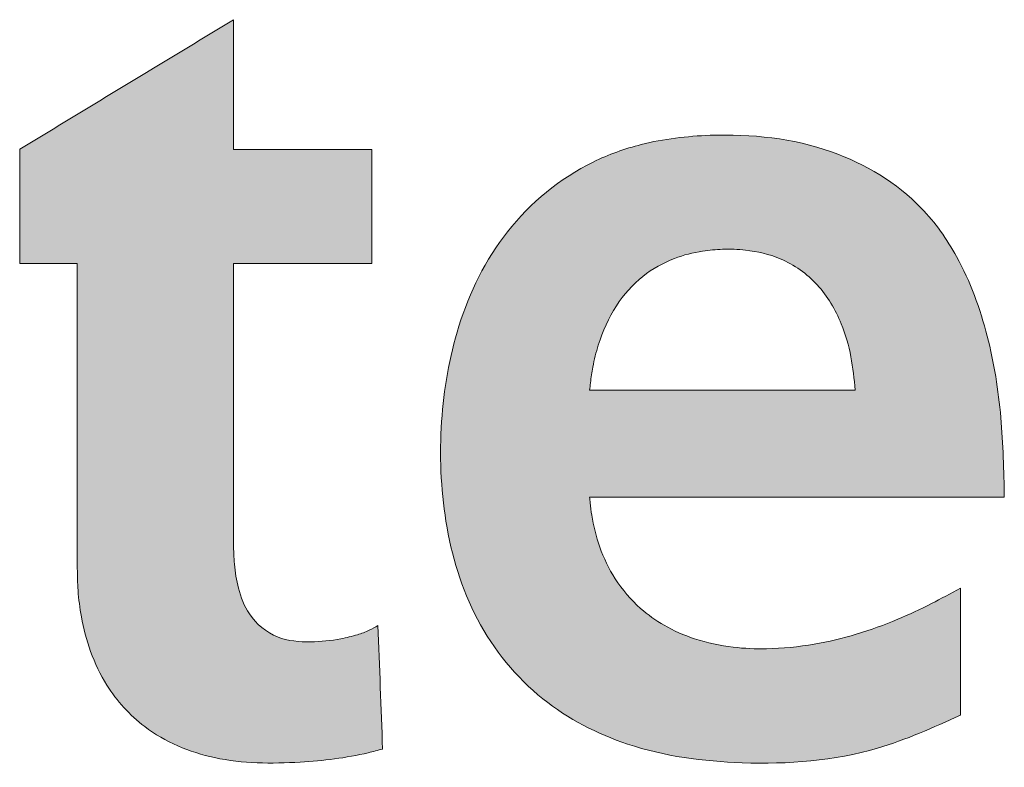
# Model space of a CAD drawing. Header units: millimetres. Extents: x 0 to 594, y 0 to 424.
# Tile 8 of 13: x 434 to 445, y 15 to 23. Entities that reach past the tile are written whole.
import ezdxf

# ---------------------------------------------------------------- set-up
doc = ezdxf.new("R2010")
doc.units = ezdxf.units.MM
doc.header["$LTSCALE"] = 0.25

# ---------------------------------------------------------------- blocks, each defined once
blk = doc.blocks.new('LOGO_sombreado')
at = {"linetype": 'Continuous'}
h = blk.add_hatch(color=7, dxfattribs=at)
edge = h.paths.add_edge_path(flags=0)
edge.add_line((30.337, 13.518), (30.337, 12.286))
edge.add_line((30.337, 12.286), (30.959, 12.286))
edge.add_line((30.959, 12.286), (30.959, 8.991))
edge.add_spline(control_points=[(30.959, 8.991), (30.96, 8.912), (30.964, 8.737), (31.002, 8.435), (31.093, 8.085), (31.294, 7.662), (31.714, 7.197), (32.466, 6.883), (33.306, 6.88), (33.914, 6.949), (34.205, 7.027), (34.256, 7.041)], knot_values=[1, 1, 1, 1, 1.051786, 1.114942, 1.199039, 1.287641, 1.419841, 1.600257, 1.8029, 1.96483, 2, 2, 2, 2], weights=[1, 1, 1, 1, 1, 1, 1, 1, 1, 1, 1, 1], degree=3, periodic=0)
edge.add_line((34.256, 7.041), (34.206, 8.375))
edge.add_spline(control_points=[(34.206, 8.375), (34.175, 8.357), (34.105, 8.316), (33.97, 8.268), (33.759, 8.217), (33.47, 8.188), (33.1, 8.217), (32.808, 8.46), (32.694, 8.764), (32.652, 9.022), (32.648, 9.183), (32.646, 9.255)], knot_values=[3, 3, 3, 3, 3.046639, 3.106422, 3.186605, 3.329255, 3.487089, 3.658935, 3.789624, 3.905168, 4, 4, 4, 4], weights=[1, 1, 1, 1, 1, 1, 1, 1, 1, 1, 1, 1], degree=3, periodic=0)
edge.add_line((32.646, 9.255), (32.646, 12.286))
edge.add_line((32.646, 12.286), (34.141, 12.286))
edge.add_line((34.141, 12.286), (34.141, 13.516))
edge.add_line((34.141, 13.516), (32.646, 13.516))
edge.add_line((32.646, 13.516), (32.646, 14.917))
edge.add_line((32.646, 14.917), (30.337, 13.518))
h = blk.add_hatch(color=7, dxfattribs=at)
edge = h.paths.add_edge_path(flags=0)
edge.add_spline(control_points=[(40.97, 9.759), (40.964, 10.047), (40.951, 10.631), (40.811, 11.515), (40.53, 12.294), (40.001, 13.041), (39.073, 13.598), (37.982, 13.711), (37.108, 13.609), (36.32, 13.326), (35.544, 12.69), (35.039, 11.652), (34.857, 10.569), (34.896, 9.483), (35.214, 8.409), (35.921, 7.539), (36.954, 7.007), (38.209, 6.843), (39.459, 6.936), (40.201, 7.273), (40.495, 7.406)], knot_values=[2, 2, 2, 2, 2.046636, 2.094673, 2.144469, 2.179489, 2.241297, 2.312824, 2.353394, 2.38323, 2.447727, 2.509726, 2.566319, 2.624545, 2.684606, 2.744772, 2.800798, 2.868547, 2.948019, 3, 3, 3, 3], weights=[1, 1, 1, 1, 1, 1, 1, 1, 1, 1, 1, 1, 1, 1, 1, 1, 1, 1, 1, 1, 1], degree=3, periodic=0)
edge.add_line((40.495, 7.406), (40.495, 8.777))
edge.add_spline(control_points=[(40.495, 8.777), (40.391, 8.721), (40.17, 8.6), (39.798, 8.427), (39.377, 8.273), (38.903, 8.159), (38.455, 8.115), (38.019, 8.132), (37.642, 8.212), (37.304, 8.36), (37.005, 8.573), (36.76, 8.859), (36.592, 9.21), (36.523, 9.494), (36.499, 9.675), (36.494, 9.74), (36.492, 9.759)], knot_values=[0, 0, 0, 0, 0.070474, 0.150335, 0.244816, 0.33762, 0.440531, 0.512328, 0.597394, 0.66882, 0.731042, 0.815182, 0.890714, 0.961299, 0.988276, 1, 1, 1, 1], weights=[1, 1, 1, 1, 1, 1, 1, 1, 1, 1, 1, 1, 1, 1, 1, 1, 1], degree=3, periodic=0)
edge.add_line((36.492, 9.759), (40.97, 9.759))
edge = h.paths.add_edge_path(flags=0)
edge.add_spline(control_points=[(36.492, 10.916), (36.495, 10.942), (36.503, 11.026), (36.528, 11.19), (36.598, 11.477), (36.754, 11.829), (37.044, 12.156), (37.378, 12.344), (37.679, 12.42), (37.938, 12.442), (38.222, 12.434), (38.592, 12.348), (38.978, 12.076), (39.209, 11.677), (39.324, 11.282), (39.348, 11.037), (39.36, 10.916)], knot_values=[0, 0, 0, 0, 0.017075, 0.053986, 0.106701, 0.206715, 0.298238, 0.38232, 0.449502, 0.495974, 0.549057, 0.631866, 0.736734, 0.842394, 0.921775, 1, 1, 1, 1], weights=[1, 1, 1, 1, 1, 1, 1, 1, 1, 1, 1, 1, 1, 1, 1, 1, 1], degree=3, periodic=0)
edge.add_line((39.36, 10.916), (36.492, 10.916))
at = {"color": 8, "linetype": 'Continuous', "lineweight": 0}
for points in [[(32.646, 14.917), (31.876, 14.451), (31.107, 13.984), (30.337, 13.518)], [(32.646, 13.516), (32.646, 13.983), (32.646, 14.45), (32.646, 14.917)], [(30.337, 13.518), (30.337, 13.107), (30.337, 12.697), (30.337, 12.286)], [(34.141, 13.516), (33.643, 13.516), (33.145, 13.516), (32.646, 13.516)], [(34.141, 12.286), (34.141, 12.696), (34.141, 13.106), (34.141, 13.516)], [(30.337, 12.286), (30.544, 12.286), (30.751, 12.286), (30.959, 12.286)], [(30.959, 12.286), (30.959, 11.188), (30.959, 10.089), (30.959, 8.991)], [(32.646, 9.255), (32.646, 10.266), (32.646, 11.276), (32.646, 12.286)], [(32.646, 12.286), (33.145, 12.286), (33.643, 12.286), (34.141, 12.286)], [(39.36, 10.916), (38.404, 10.916), (37.448, 10.916), (36.492, 10.916)], [(36.492, 9.759), (37.985, 9.759), (39.477, 9.759), (40.97, 9.759)], [(40.495, 7.406), (40.495, 7.863), (40.495, 8.32), (40.495, 8.777)], [(34.256, 7.041), (34.24, 7.486), (34.223, 7.93), (34.206, 8.375)]]:
    blk.add_open_spline(points, degree=3, dxfattribs=at)
for points, knots in [([(40.97, 9.759), (40.964, 10.047), (40.951, 10.631), (40.811, 11.515), (40.53, 12.294), (40.001, 13.041), (39.073, 13.598), (37.982, 13.711), (37.108, 13.609), (36.32, 13.326), (35.544, 12.69), (35.039, 11.652), (34.857, 10.569), (34.896, 9.483), (35.214, 8.409), (35.921, 7.539), (36.954, 7.007), (38.209, 6.843), (39.459, 6.936), (40.201, 7.273), (40.495, 7.406)], [2, 2, 2, 2, 2.046636, 2.094673, 2.144469, 2.179489, 2.241297, 2.312824, 2.353394, 2.38323, 2.447727, 2.509726, 2.566319, 2.624545, 2.684606, 2.744772, 2.800798, 2.868547, 2.948019, 3, 3, 3, 3]), ([(36.492, 10.916), (36.495, 10.942), (36.503, 11.026), (36.528, 11.19), (36.598, 11.477), (36.754, 11.829), (37.044, 12.156), (37.378, 12.344), (37.679, 12.42), (37.938, 12.442), (38.222, 12.434), (38.592, 12.348), (38.978, 12.076), (39.209, 11.677), (39.324, 11.282), (39.348, 11.037), (39.36, 10.916)], [0, 0, 0, 0, 0.017075, 0.053986, 0.106701, 0.206715, 0.298238, 0.38232, 0.449502, 0.495974, 0.549057, 0.631866, 0.736734, 0.842394, 0.921775, 1, 1, 1, 1]), ([(40.495, 8.777), (40.391, 8.721), (40.17, 8.6), (39.798, 8.427), (39.377, 8.273), (38.903, 8.159), (38.455, 8.115), (38.019, 8.132), (37.642, 8.212), (37.304, 8.36), (37.005, 8.573), (36.76, 8.859), (36.592, 9.21), (36.523, 9.494), (36.499, 9.675), (36.494, 9.74), (36.492, 9.759)], [0, 0, 0, 0, 0.070474, 0.150335, 0.244816, 0.33762, 0.440531, 0.512328, 0.597394, 0.66882, 0.731042, 0.815182, 0.890714, 0.961299, 0.988276, 1, 1, 1, 1]), ([(34.206, 8.375), (34.175, 8.357), (34.105, 8.316), (33.97, 8.268), (33.759, 8.217), (33.47, 8.188), (33.1, 8.217), (32.808, 8.46), (32.694, 8.764), (32.652, 9.022), (32.648, 9.183), (32.646, 9.255)], [3, 3, 3, 3, 3.046639, 3.106422, 3.186605, 3.329255, 3.487089, 3.658935, 3.789624, 3.905168, 4, 4, 4, 4]), ([(30.959, 8.991), (30.96, 8.912), (30.964, 8.737), (31.002, 8.435), (31.093, 8.085), (31.294, 7.662), (31.714, 7.197), (32.466, 6.883), (33.306, 6.88), (33.914, 6.949), (34.205, 7.027), (34.256, 7.041)], [1, 1, 1, 1, 1.051786, 1.114942, 1.199039, 1.287641, 1.419841, 1.600257, 1.8029, 1.96483, 2, 2, 2, 2])]:
    blk.add_open_spline(points, degree=3, knots=knots, dxfattribs=at)

msp = doc.modelspace()

# ---------------------------------------------------------------- block references
at = {"color": 7, "linetype": 'Continuous', "xscale": 1.034843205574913, "yscale": 1.034843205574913, "zscale": 1.034843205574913}
msp.add_blockref('LOGO_sombreado', (402.564, 7.552), dxfattribs=at)

doc.saveas('drawing.dxf')
